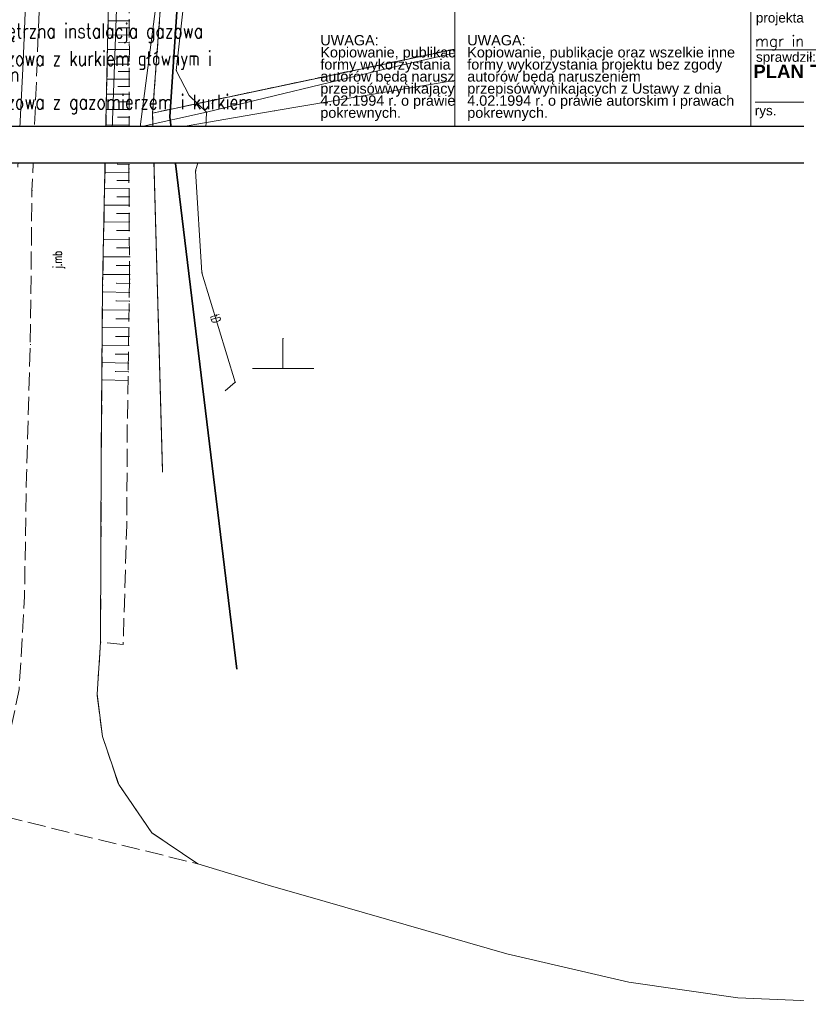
# Model space of a CAD drawing. Extents: x -134780 to 5540120, y 74663 to 5964901.
# Tile 6 of 84: x 5539528 to 5539592, y 5961197 to 5961279. Entities that reach past the tile are written whole.
import ezdxf

# ---------------------------------------------------------------- set-up
doc = ezdxf.new("R2010")
doc.units = 0
doc.header["$MEASUREMENT"] = 0
doc.set_wipeout_variables(frame=1)
doc.linetypes.add('L_0_03', pattern=[1, 0.5, -0.5])
doc.linetypes.add('L_0_06', pattern=[2, 1.5, -0.5])
for name, color, linetype, lineweight in [('000_Inne__niezydentyfikowane__Nr_Pióra__7', 7, 'Continuous', 13), ('0_Nr_Pióra__7', 7, 'Continuous', 13), ('ARCH MAPA RUSINOWO_Nr_Pióra__60', 230, 'Continuous', 211), ('ARCH TABELA_Nr_Pióra__1', 7, 'Continuous', 25), ('ARCH TABELA_Nr_Pióra__21', 7, 'Continuous', 9), ('ARCH TABELA_Nr_Pióra__7', 7, 'Continuous', 13), ('jezdnia_Atr17_Nr_Pióra__7', 7, 'Continuous', 13), ('jezdnia_Nr_Pióra__7', 7, 'Continuous', 13), ('kraweznik_Nr_Pióra__7', 7, 'Continuous', 13), ('mapa', 7, 'Continuous', 13), ('ogrodzenie_trwale_Nr_Pióra__7', 7, 'Continuous', 13), ('przewod_telekomunikacyjny_napowietrzny_Nr_Pióra__30', 134, 'Continuous', 35), ('przewod_telekomunikacyjny_podziemny_Atr1_Nr_Pióra__7', 7, 'Continuous', 13), ('przewod_telekomunikacyjny_podziemny_Nr_Pióra__7', 7, 'Continuous', 13), ('przewod_wodociagowy_Nr_Pióra__7', 7, 'Continuous', 13), ('row_melioracyjny__poligon__Nr_Pióra__7', 7, 'Continuous', 13), ('skarpa_nieumocniona_Nr_Pióra__7', 7, 'Continuous', 13), ('Wstawianie_ramki_sekcyjnej_z_opisem_Nr_Pióra__7', 7, 'Continuous', 13), ('zasuwa_lub_zawor_Nr_Pióra__7', 7, 'Continuous', 13)]:
    doc.layers.add(name, color=color, linetype=linetype, lineweight=lineweight)
for name, color, linetype, lineweight, true_color in [('211_numer_dzialki_ewidencyjnej_Nr_Pióra__96', 7, 'Continuous', 13, 0x00d59f), ('218_kontur_uzytku_gruntowego_Nr_Pióra__3', 7, 'Continuous', 18, 0xff6600), ('219_dzialka_ewidencyjna_Nr_Pióra__96', 7, 'Continuous', 13, 0x00d59f)]:
    doc.layers.add(name, color=color, linetype=linetype, lineweight=lineweight, true_color=true_color)
doc.layers.add('_TABELA', color=7, linetype='Continuous')
doc.layers.add('a-opis', color=4, linetype='Continuous')
doc.styles.add('GENERATED_STYLE_10', font='ariali.ttf')
doc.styles.add('GENERATED_STYLE_11', font='arialbd.ttf')
doc.styles.add('GENERATED_STYLE_4', font='arial.ttf')
doc.styles.add('GENERATED_STYLE_7', font='Simplex.shx', dxfattribs={"bigfont": 'BIGFONT.SHX'})
doc.styles.add('GENERATED_STYLE_9', font='arial.ttf')
doc.styles.add('ROMANS', font='romans', dxfattribs={"width": 0.8})
doc.linetypes.add('L_0_15_SHX', pattern='A,0,[2,Rusinowo ZAGOSPODAROWANIE1.Shx,S=7.5,R=0,X=0,Y=0],-7.5,0', length=7.5)
doc.linetypes.add('L_0_B0_SHX', pattern='A,0,[3,Rusinowo ZAGOSPODAROWANIE1.Shx,S=15,R=0,X=0,Y=0],-15,0', length=15)

# ---------------------------------------------------------------- blocks, each defined once
blk = doc.blocks.new('mapa')
at = {"layer": '000_Inne__niezydentyfikowane__Nr_Pióra__7', "color": 252, "linetype": 'Continuous', "flags": 128}
for points in [[(5539537.29, 5961278.75), (5539535.55, 5961278.74)], [(5539537.3, 5961277.57), (5539535.53, 5961277.56)], [(5539537.3, 5961278.16), (5539536.42, 5961278.16)], [(5539537.31, 5961276.97), (5539536.41, 5961276.96)], [(5539596.1, 5961276.77), (5539592.01, 5961276.48)], [(5539537.31, 5961276.37), (5539535.5, 5961276.38)], [(5539537.31, 5961275.76), (5539536.4, 5961275.76)], [(5539537.3, 5961275.15), (5539535.48, 5961275.16)], [(5539537.3, 5961274.54), (5539536.38, 5961274.54)], [(5539537.3, 5961273.92), (5539535.45, 5961273.92)], [(5539537.29, 5961272.67), (5539535.42, 5961272.68)], [(5539537.3, 5961273.3), (5539536.37, 5961273.3)], [(5539537.29, 5961272.04), (5539536.35, 5961272.04)], [(5539537.29, 5961271.41), (5539535.4, 5961271.42)], [(5539537.28, 5961270.13), (5539535.37, 5961270.14)], [(5539537.29, 5961270.77), (5539536.34, 5961270.78)], [(5539537.28, 5961269.49), (5539536.32, 5961269.49)], [(5539537.28, 5961268.84), (5539535.34, 5961268.85)], [(5539537.28, 5961268.19), (5539536.3, 5961268.2)], [(5539537.27, 5961267.54), (5539535.32, 5961267.55)], [(5539537.27, 5961266.88), (5539536.29, 5961266.89)], [(5539537.27, 5961266.22), (5539535.29, 5961266.21)], [(5539537.28, 5961265.55), (5539536.28, 5961265.54)], [(5539537.28, 5961264.88), (5539535.26, 5961264.86)], [(5539537.29, 5961264.2), (5539536.27, 5961264.19)], [(5539537.29, 5961263.51), (5539535.23, 5961263.5)], [(5539537.29, 5961262.82), (5539536.26, 5961262.81)], [(5539537.3, 5961262.12), (5539535.21, 5961262.1)], [(5539537.3, 5961261.41), (5539536.25, 5961261.4)], [(5539537.31, 5961260.7), (5539535.18, 5961260.68)], [(5539537.31, 5961259.98), (5539536.24, 5961259.97)], [(5539537.32, 5961259.25), (5539535.15, 5961259.24)], [(5539537.32, 5961258.52), (5539536.23, 5961258.51)], [(5539537.33, 5961257.78), (5539535.12, 5961257.77)], [(5539537.32, 5961257.04), (5539536.21, 5961257.06)], [(5539537.31, 5961256.3), (5539535.1, 5961256.34)], [(5539537.3, 5961255.57), (5539536.2, 5961255.59)], [(5539537.29, 5961254.83), (5539535.08, 5961254.87)], [(5539537.28, 5961254.1), (5539536.18, 5961254.12)], [(5539537.27, 5961253.37), (5539535.07, 5961253.4)], [(5539537.26, 5961252.64), (5539536.16, 5961252.66)], [(5539537.24, 5961251.91), (5539535.06, 5961251.95)], [(5539537.23, 5961251.19), (5539536.14, 5961251.2)], [(5539537.22, 5961250.46), (5539535.05, 5961250.5)], [(5539537.21, 5961249.74), (5539536.13, 5961249.76)], [(5539537.2, 5961249.02), (5539535.04, 5961249.06)]]:
    blk.add_lwpolyline(points, dxfattribs=at)
at = {"layer": '0_Nr_Pióra__7', "color": 252, "linetype": 'Continuous'}
for p, q in [((5539535.55, 5961278.74), (5539535.6, 5961278.74)), ((5539537.29, 5961278.75), (5539537.34, 5961278.75)), ((5539535.53, 5961277.56), (5539535.58, 5961277.56)), ((5539536.42, 5961278.16), (5539536.47, 5961278.16)), ((5539537.3, 5961278.16), (5539537.35, 5961278.16)), ((5539537.3, 5961277.57), (5539537.35, 5961277.57)), ((5539588.62, 5961277.8), (5539588.67, 5961277.8)), ((5539536.41, 5961276.96), (5539536.46, 5961276.96)), ((5539537.31, 5961276.97), (5539537.36, 5961276.97)), ((5539591.76, 5961277.11), (5539591.81, 5961277.11)), ((5539535.5, 5961276.38), (5539535.55, 5961276.38)), ((5539536.4, 5961275.76), (5539536.45, 5961275.76)), ((5539537.31, 5961276.46), (5539537.36, 5961276.46)), ((5539537.31, 5961276.37), (5539537.36, 5961276.37)), ((5539537.31, 5961275.76), (5539537.36, 5961275.76)), ((5539592.01, 5961276.48), (5539592.06, 5961276.48)), ((5539528.54, 5961275.32), (5539528.59, 5961275.32)), ((5539535.48, 5961275.16), (5539535.53, 5961275.16)), ((5539537.3, 5961275.15), (5539537.35, 5961275.15)), ((5539573.3, 5961275.34), (5539573.35, 5961275.34)), ((5539536.38, 5961274.54), (5539536.43, 5961274.54)), ((5539537.3, 5961274.54), (5539537.35, 5961274.54)), ((5539541.19, 5961274.63), (5539541.24, 5961274.63)), ((5539558.75, 5961274.84), (5539558.8, 5961274.84)), ((5539535.45, 5961273.92), (5539535.5, 5961273.92)), ((5539537.3, 5961273.92), (5539537.35, 5961273.92)), ((5539535.42, 5961272.68), (5539535.47, 5961272.68)), ((5539535.43, 5961273.08), (5539535.48, 5961273.08)), ((5539536.37, 5961273.3), (5539536.42, 5961273.3)), ((5539537.29, 5961272.67), (5539537.34, 5961272.67)), ((5539537.3, 5961273.3), (5539537.35, 5961273.3)), ((5539542.24, 5961272.57), (5539542.29, 5961272.57)), ((5539536.35, 5961272.04), (5539536.4, 5961272.04)), ((5539537.29, 5961272.04), (5539537.34, 5961272.04)), ((5539535.4, 5961271.42), (5539535.45, 5961271.42)), ((5539537.29, 5961271.41), (5539537.34, 5961271.41)), ((5539543.69, 5961271.2), (5539543.74, 5961271.2)), ((5539549.29, 5961271.29), (5539549.34, 5961271.29)), ((5539535.37, 5961270.14), (5539535.42, 5961270.14)), ((5539536.34, 5961270.78), (5539536.39, 5961270.78)), ((5539537.28, 5961270.13), (5539537.33, 5961270.13)), ((5539537.29, 5961270.77), (5539537.34, 5961270.77)), ((5539536.32, 5961269.49), (5539536.37, 5961269.49)), ((5539537.28, 5961269.49), (5539537.33, 5961269.49)), ((5539538.19, 5961269.97), (5539538.24, 5961269.97)), ((5539535.34, 5961268.85), (5539535.39, 5961268.85)), ((5539535.85, 5961268.98), (5539535.9, 5961268.98)), ((5539537.28, 5961268.84), (5539537.33, 5961268.84)), ((5539543.59, 5961269.14), (5539543.64, 5961269.14)), ((5539536.3, 5961268.2), (5539536.35, 5961268.2)), ((5539537.28, 5961268.19), (5539537.33, 5961268.19)), ((5539535.32, 5961267.55), (5539535.37, 5961267.55)), ((5539536.29, 5961266.89), (5539536.34, 5961266.89)), ((5539537.27, 5961267.54), (5539537.32, 5961267.54)), ((5539537.27, 5961266.88), (5539537.32, 5961266.88)), ((5539535.29, 5961266.21), (5539535.34, 5961266.21)), ((5539537.27, 5961266.51), (5539537.32, 5961266.51)), ((5539537.27, 5961266.22), (5539537.32, 5961266.22)), ((5539542.78, 5961266.35), (5539542.83, 5961266.35)), ((5539536.28, 5961265.54), (5539536.33, 5961265.54)), ((5539537.28, 5961265.55), (5539537.33, 5961265.55)), ((5539529.26, 5961264.73), (5539529.31, 5961264.73)), ((5539535.26, 5961264.86), (5539535.31, 5961264.86)), ((5539537.28, 5961264.88), (5539537.33, 5961264.88)), ((5539536.27, 5961264.19), (5539536.32, 5961264.19)), ((5539537.29, 5961264.2), (5539537.34, 5961264.2)), ((5539535.23, 5961263.5), (5539535.28, 5961263.5)), ((5539536.26, 5961262.81), (5539536.31, 5961262.81)), ((5539537.29, 5961263.51), (5539537.34, 5961263.51)), ((5539537.29, 5961262.82), (5539537.34, 5961262.82)), ((5539535.21, 5961262.1), (5539535.26, 5961262.1)), ((5539537.3, 5961262.12), (5539537.35, 5961262.12)), ((5539536.25, 5961261.4), (5539536.3, 5961261.4)), ((5539537.3, 5961261.41), (5539537.35, 5961261.41)), ((5539535.18, 5961260.68), (5539535.23, 5961260.68)), ((5539537.31, 5961260.7), (5539537.36, 5961260.7)), ((5539536.24, 5961259.97), (5539536.29, 5961259.97)), ((5539537.31, 5961259.98), (5539537.36, 5961259.98)), ((5539535.15, 5961259.24), (5539535.2, 5961259.24)), ((5539537.32, 5961259.25), (5539537.37, 5961259.25)), ((5539536.23, 5961258.51), (5539536.28, 5961258.51)), ((5539537.32, 5961258.52), (5539537.37, 5961258.52)), ((5539543.3, 5961257.92), (5539543.35, 5961257.92)), ((5539535.12, 5961257.77), (5539535.17, 5961257.77)), ((5539536.21, 5961257.06), (5539536.26, 5961257.06)), ((5539537.32, 5961257.04), (5539537.37, 5961257.04)), ((5539537.33, 5961257.78), (5539537.38, 5961257.78)), ((5539537.33, 5961257.38), (5539537.38, 5961257.38)), ((5539535.1, 5961256.9), (5539535.15, 5961256.9)), ((5539535.1, 5961256.34), (5539535.15, 5961256.34)), ((5539537.31, 5961256.3), (5539537.36, 5961256.3)), ((5539536.2, 5961255.59), (5539536.25, 5961255.59)), ((5539537.3, 5961255.57), (5539537.35, 5961255.57)), ((5539535.08, 5961254.87), (5539535.13, 5961254.87)), ((5539537.29, 5961254.83), (5539537.34, 5961254.83)), ((5539536.18, 5961254.12), (5539536.23, 5961254.12)), ((5539537.28, 5961254.1), (5539537.33, 5961254.1)), ((5539535.07, 5961253.4), (5539535.12, 5961253.4)), ((5539537.27, 5961253.37), (5539537.32, 5961253.37)), ((5539536.16, 5961252.66), (5539536.21, 5961252.66)), ((5539537.26, 5961252.64), (5539537.31, 5961252.64)), ((5539550, 5961252.5), (5539550.05, 5961252.5)), ((5539529.12, 5961251.99), (5539529.17, 5961251.99)), ((5539535.06, 5961251.95), (5539535.11, 5961251.95)), ((5539537.24, 5961251.91), (5539537.29, 5961251.91)), ((5539536.14, 5961251.2), (5539536.19, 5961251.2)), ((5539537.23, 5961251.19), (5539537.28, 5961251.19)), ((5539535.05, 5961250.5), (5539535.1, 5961250.5)), ((5539536.13, 5961249.76), (5539536.18, 5961249.76)), ((5539537.21, 5961249.74), (5539537.26, 5961249.74)), ((5539537.22, 5961250.46), (5539537.27, 5961250.46)), ((5539547.5, 5961250), (5539547.55, 5961250)), ((5539550, 5961250), (5539550.05, 5961250)), ((5539552.5, 5961250), (5539552.55, 5961250)), ((5539535.04, 5961249.06), (5539535.09, 5961249.06)), ((5539537.2, 5961249.02), (5539537.25, 5961249.02)), ((5539546.06, 5961248.87), (5539546.11, 5961248.87))]:
    blk.add_line(p, q, dxfattribs=at)
at = {"layer": '218_kontur_uzytku_gruntowego_Nr_Pióra__3', "color": 252, "linetype": 'L_0_03', "flags": 128}
for points in [[(5539539.23, 5961271.12), (5539542.34, 5961312.72)], [(5539542.34, 5961312.72), (5539539.23, 5961271.12)], [(5539539.23, 5961271.12), (5539592.28, 5961282.36)], [(5539592.28, 5961282.36), (5539539.23, 5961271.12)], [(5539540.06, 5961241.43), (5539539.23, 5961271.12)], [(5539539.23, 5961271.12), (5539540.06, 5961241.43)]]:
    blk.add_lwpolyline(points, dxfattribs=at)
at = {"layer": '219_dzialka_ewidencyjna_Nr_Pióra__96', "color": 252, "linetype": 'Continuous', "flags": 128}
for points in [[(5539539.23, 5961271.12), (5539542.34, 5961312.72)], [(5539539.23, 5961271.12), (5539592.28, 5961282.36)], [(5539539.23, 5961271.12), (5539540.06, 5961241.43)]]:
    blk.add_lwpolyline(points, dxfattribs=at)
at = {"layer": 'ARCH MAPA RUSINOWO_Nr_Pióra__60', "linetype": 'Continuous', "lineweight": 20, "flags": 128}
for points in [[(5539539.23, 5961271.12), (5539540.938, 5961293.994)], [(5539539.261, 5961270.013), (5539539.23, 5961271.12), (5539552.07, 5961273.84)]]:
    blk.add_lwpolyline(points, dxfattribs=at)
at = {"layer": 'ARCH TABELA_Nr_Pióra__21', "color": 252, "linetype": 'Continuous'}
blk.add_line((5539542.07, 5961270.013), (5539435.82, 5961270.013), dxfattribs=at)
at = {"layer": 'jezdnia_Nr_Pióra__7', "color": 252, "linetype": 'L_0_06', "flags": 128}
blk.add_lwpolyline([(5539999.19, 5964053.31), (5539991.4, 5964036.09), (5539985.21, 5964021.52), (5539975.15, 5963999.09), (5539963.72, 5963973.54), (5539961.98, 5963968.75), (5539956.08, 5963955.73), (5539947.38, 5963936.49), (5539939.62, 5963919.19), (5539930.06, 5963897.79), (5539920.31, 5963876.54), (5539903.27, 5963837.86), (5539901.32, 5963833.51), (5539898.81, 5963827.49), (5539896.38, 5963822.74), (5539891.05, 5963810.65), (5539884.46, 5963795.38), (5539879.24, 5963784.04), (5539871.67, 5963766.78), (5539869.54, 5963762.15), (5539865.51, 5963752.98), (5539859.36, 5963738.99), (5539856.4, 5963732.39), (5539854.67, 5963728.64), (5539856.25, 5963726.46), (5539855.31, 5963723.82), (5539852.26, 5963722.8), (5539847.97, 5963713.08), (5539843.21, 5963702.63), (5539842.06, 5963699.94), (5539838.81, 5963692.26), (5539830.85, 5963674.75), (5539820.19, 5963650.25), (5539818.12, 5963645), (5539817.74, 5963644.17), (5539813.54, 5963634.91), (5539809.4, 5963625.25), (5539801.48, 5963607.21), (5539796.69, 5963596.22), (5539791.48, 5963584.65), (5539782.46, 5963564.38), (5539776.09, 5963550.38), (5539769.11, 5963534.41), (5539763.64, 5963521.88), (5539760.52, 5963514.45), (5539753.01, 5963497.63), (5539748.15, 5963485.56), (5539744.94, 5963478.74), (5539740.22, 5963467.61), (5539735.82, 5963457.6), (5539732.58, 5963450.39), (5539727.25, 5963438.79), (5539724.39, 5963432.73), (5539716.03, 5963414.3), (5539709.62, 5963400.54), (5539703.42, 5963385.05), (5539701.46, 5963380.57), (5539695.42, 5963366.72), (5539689.15, 5963352.67), (5539688.11, 5963350.1), (5539684.73, 5963339.99), (5539681.36, 5963330.34), (5539680.5, 5963326.14), (5539679.08, 5963319.62), (5539678.47, 5963316.61), (5539677.98, 5963313.11), (5539676.59, 5963303.09), (5539675.35, 5963288.33), (5539673.35, 5963267.43), (5539671.97, 5963251.87), (5539670.51, 5963234.06), (5539668.84, 5963214.13), (5539667.88, 5963200.98), (5539667.53, 5963194.67), (5539666.69, 5963184.86), (5539666.11, 5963179.46), (5539664.94, 5963163.04), (5539664.51, 5963157.02), (5539664.04, 5963150.56), (5539662.86, 5963137.1), (5539661.91, 5963127.16), (5539661.34, 5963120.88), (5539661.2, 5963118.65), (5539659.55, 5963099.34), (5539658.06, 5963083.09), (5539656.64, 5963068), (5539654.29, 5963042.14), (5539652.97, 5963027.01), (5539652.25, 5963017.91), (5539651.48, 5963008.58), (5539650.21, 5962992.97), (5539648.82, 5962975.89), (5539647.98, 5962965.04), (5539646.76, 5962949.75), (5539645.49, 5962932.14), (5539644.87, 5962923.63), (5539645.84, 5962923.11), (5539647.68, 5962922.13), (5539647.55, 5962919.07), (5539644.47, 5962918.4), (5539642.94, 5962899.28), (5539642.02, 5962889.07), (5539640.93, 5962876.44), (5539642.02, 5962875.63), (5539645, 5962873.39), (5539644.63, 5962869.5), (5539641.41, 5962867.62), (5539640.25, 5962866.94), (5539639.8, 5962857.94), (5539638.77, 5962846.36), (5539637.95, 5962835.55), (5539637.69, 5962832.2), (5539637.38, 5962828.5), (5539636.17, 5962814.32), (5539634.91, 5962799.54), (5539633.21, 5962781), (5539630.37, 5962749.59), (5539628.55, 5962722.93), (5539626.25, 5962693.47), (5539622.63, 5962652.94), (5539620.37, 5962627.27), (5539619.98, 5962622.72), (5539619.98, 5962620.95), (5539619.46, 5962593.63), (5539618.69, 5962556.23), (5539617.78, 5962510.64), (5539617.66, 5962504.99), (5539617.01, 5962480.12), (5539616.82, 5962472.08), (5539616.86, 5962468.95), (5539616.67, 5962450.69), (5539616.33, 5962425), (5539615.82, 5962413.3), (5539615.8, 5962412.88), (5539615.04, 5962374.96), (5539615.06, 5962373.62), (5539614.97, 5962366.26), (5539614.98, 5962364.85), (5539614.54, 5962355.35), (5539614.4, 5962348.56), (5539613.81, 5962315.21), (5539613.29, 5962293.68), (5539612.82, 5962271.93), (5539612.82, 5962264.02), (5539612.2, 5962252.41), (5539611.87, 5962241.47), (5539611.13, 5962227.26), (5539610.59, 5962211.86), (5539610.16, 5962190.12), (5539609.88, 5962177.45), (5539608.73, 5962139), (5539607.99, 5962113.02), (5539607.43, 5962101.13), (5539605.51, 5962037.8), (5539603.67, 5961987.54), (5539603.13, 5961971.65), (5539601.74, 5961927.82), (5539600.75, 5961891.97), (5539599.97, 5961870.17), (5539598.76, 5961839.92), (5539598.25, 5961828.24), (5539598.07, 5961820.47), (5539597.75, 5961800.23), (5539597.38, 5961791.21), (5539596.52, 5961773.26), (5539595.92, 5961755.39), (5539595.12, 5961734.22), (5539593.97, 5961715.32), (5539593.15, 5961698.69), (5539591, 5961684.87), (5539587.75, 5961662.9), (5539584.56, 5961641.94), (5539582.66, 5961629.76), (5539580.71, 5961616.26), (5539578.44, 5961601.28), (5539576.6, 5961589.3), (5539574.91, 5961578.9), (5539573.19, 5961567.83), (5539571.22, 5961555.24), (5539569.88, 5961547.35), (5539568.84, 5961540.66), (5539566.54, 5961524.91), (5539564.36, 5961510.54), (5539562.76, 5961500.34), (5539561.43, 5961491.98), (5539559.03, 5961478.06), (5539556.81, 5961464.91), (5539554.95, 5961453.18), (5539554.14, 5961447.63), (5539551.22, 5961433.18), (5539550.22, 5961425.23), (5539547.33, 5961407.23), (5539544.97, 5961391.79), (5539543.29, 5961381.17), (5539542.51, 5961379.21), (5539542.32, 5961378), (5539541.27, 5961367.82), (5539540.91, 5961364.2), (5539539.27, 5961350.25), (5539537.78, 5961334.89), (5539537.08, 5961322.75), (5539536.89, 5961318.2), (5539536.62, 5961311.58), (5539536.36, 5961303.63), (5539536.1, 5961297.03), (5539535.77, 5961288.6), (5539535.43, 5961273.08), (5539535.1, 5961256.9), (5539534.99, 5961242.98), (5539534.93, 5961227.39), (5539534.64, 5961223.09), (5539535.09, 5961219.59), (5539536.43, 5961215.63), (5539539.17, 5961211.64), (5539542.98, 5961209.08), (5539524.13, 5961213.68), (5539525.21, 5961214.75), (5539526.28, 5961216.3), (5539527.29, 5961219.19), (5539528.2, 5961223.48), (5539528.64, 5961231.21), (5539528.81, 5961241.22), (5539529.12, 5961251.99), (5539529.26, 5961264.73), (5539529.86, 5961279.51), (5539530.43, 5961293.38), (5539531.2, 5961309.49), (5539531.74, 5961322.55), (5539532.3, 5961332.49), (5539532.4, 5961334.04), (5539532.42, 5961334.45), (5539533.38, 5961343.25), (5539534.51, 5961357.7), (5539535.18, 5961364.16), (5539537.17, 5961379.01), (5539537.95, 5961380.97), (5539539.63, 5961391.59), (5539541.99, 5961407.03), (5539544.88, 5961425.03), (5539545.88, 5961432.98), (5539548.8, 5961447.43), (5539549.61, 5961452.98), (5539551.47, 5961464.71), (5539553.69, 5961477.86), (5539556.09, 5961491.78), (5539557.42, 5961500.14), (5539559.02, 5961510.34), (5539561.2, 5961524.71), (5539563.5, 5961540.46), (5539565.88, 5961555.04), (5539567.85, 5961567.63), (5539569.57, 5961578.7), (5539571.26, 5961589.1), (5539573.1, 5961601.08), (5539575.37, 5961616.06), (5539577.32, 5961629.56), (5539579.33, 5961642.76), (5539581.48, 5961654.8), (5539582.75, 5961663.42), (5539584.59, 5961675.5), (5539585.75, 5961684.86), (5539587.43, 5961695.68), (5539588.08, 5961706.5), (5539588.95, 5961719.01), (5539589.82, 5961734.87), (5539590.45, 5961746.61), (5539590.86, 5961759.2), (5539591.28, 5961773.17), (5539592.04, 5961791.01), (5539592.41, 5961800.03), (5539593.52, 5961828.43), (5539593.62, 5961830.97), (5539595.96, 5961905.48), (5539597.17, 5961946.83), (5539597.6, 5961961.18), (5539599.55, 5962016.47), (5539600.83, 5962051.67), (5539602.01, 5962087.06), (5539602.89, 5962113.28), (5539603.03, 5962117.47), (5539603.64, 5962135.89), (5539604.86, 5962168.07), (5539605.44, 5962192.76), (5539606.36, 5962223.32), (5539603.76, 5962226.11), (5539603.82, 5962229.23), (5539606.38, 5962231.43), (5539607.32, 5962268.22), (5539607.71, 5962300.61), (5539608.16, 5962309.36), (5539608.51, 5962325.2), (5539608.56, 5962341.64), (5539608.78, 5962355.36), (5539608.88, 5962366.71), (5539609.21, 5962379.86), (5539609.71, 5962391.99), (5539609.84, 5962395.1), (5539610.14, 5962402.53), (5539610.53, 5962412.34), (5539611.16, 5962427.84), (5539611.28, 5962430.37), (5539611.63, 5962449.19), (5539612.06, 5962467.48), (5539612.03, 5962471.44), (5539612.07, 5962474.94), (5539612.26, 5962484.89), (5539612.63, 5962508.44), (5539612.86, 5962529.86), (5539613.15, 5962545.98), (5539613.45, 5962560.19), (5539613.67, 5962582.2), (5539614.4, 5962604.54), (5539614.71, 5962613.18), (5539614.92, 5962618.87), (5539614.88, 5962623.63), (5539615.91, 5962635.28), (5539618.32, 5962660.86), (5539619.97, 5962679.79), (5539621.51, 5962698.1), (5539623.47, 5962721.34), (5539625.37, 5962745.18), (5539627.12, 5962765.7), (5539628.53, 5962783.51), (5539629.56, 5962799.78), (5539629.57, 5962799.99), (5539630.48, 5962809.17), (5539631.4, 5962821.12), (5539632.3, 5962831.67), (5539632.73, 5962837.6), (5539634.04, 5962852.18), (5539635.34, 5962866.81), (5539636.58, 5962882.59), (5539637.28, 5962892.52), (5539638.14, 5962904.78), (5539639.26, 5962919.01), (5539640.86, 5962936.84), (5539641.66, 5962946.87), (5539642.62, 5962958.94), (5539643.04, 5962964.94), (5539643.18, 5962966.89), (5539643.34, 5962969), (5539644.31, 5962981.48), (5539645.01, 5962990.8), (5539645.68, 5963000.69), (5539646.9, 5963014.98), (5539648.03, 5963027.29), (5539648.92, 5963036.71), (5539646.86, 5963037.79), (5539647.14, 5963040.41), (5539649.38, 5963042.48), (5539649.63, 5963044.9), (5539650.22, 5963052.15), (5539651.02, 5963061.14), (5539652.33, 5963075.78), (5539654.4, 5963097.65), (5539656.29, 5963117.03), (5539656.3, 5963117.21), (5539656.48, 5963119.91), (5539656.92, 5963124.16), (5539658.36, 5963142.28), (5539659.35, 5963154.7), (5539660.55, 5963169.42), (5539661.84, 5963185.35), (5539661.99, 5963188.43), (5539663.61, 5963209.46), (5539665.47, 5963231.62), (5539665.98, 5963238.16), (5539666.31, 5963242.3), (5539667.18, 5963253.02), (5539668.61, 5963272.41), (5539670.58, 5963291.13), (5539671.7, 5963302.83), (5539672.44, 5963312), (5539674, 5963321.6), (5539674.75, 5963327.04), (5539677.83, 5963336.46), (5539682.92, 5963352.13), (5539685.21, 5963357.46), (5539691.23, 5963370.66), (5539698.53, 5963387.15), (5539706.16, 5963405.16), (5539711.04, 5963416.2), (5539719.53, 5963435.56), (5539726.32, 5963450.92), (5539730.49, 5963459.62), (5539729.46, 5963460.5), (5539726.85, 5963462.75), (5539728.12, 5963465.03), (5539732.65, 5963464.18), (5539739.21, 5963478.94), (5539745.34, 5963492.88), (5539751.72, 5963507.82), (5539761.89, 5963531.36), (5539767.85, 5963544.96), (5539774.64, 5963560.41), (5539785.36, 5963584.6), (5539791.33, 5963597.77), (5539796.6, 5963609.81), (5539801.71, 5963620.73), (5539807.63, 5963633.86), (5539812.07, 5963643.83), (5539814.49, 5963649.49), (5539820.55, 5963664.51), (5539829.37, 5963684.17), (5539835.32, 5963697.34), (5539841.7, 5963712.35), (5539851.51, 5963734.84), (5539859.62, 5963753.24), (5539862.75, 5963760.3), (5539868.49, 5963772.85), (5539874.07, 5963785.51), (5539885.48, 5963811.53), (5539890.69, 5963822.99), (5539902.79, 5963850.69), (5539914.42, 5963876.69), (5539927.25, 5963906.05), (5539939.75, 5963934.39), (5539955.58, 5963969.68), (5539962.55, 5963985.75), (5539970.74, 5964003.81), (5539976.48, 5964016.76), (5539982.22, 5964030.49), (5539989.73, 5964047.66), (5539996.62, 5964063.71), (5540000.15, 5964071.29), (5540001.29, 5964074.34), (5540002.69, 5964079.22), (5540003.51, 5964082.43), (5540004.82, 5964088.93), (5540005.22, 5964093.93), (5540004.82, 5964101.33), (5540001.28, 5964112.1), (5539999.1, 5964119.4), (5539993.61, 5964136.39), (5539987.93, 5964153.94), (5539982.13, 5964171.54), (5539977.33, 5964185.85), (5539971.4, 5964204.13), (5539964.98, 5964224.67), (5539961.25, 5964236.68), (5539957.86, 5964237.39), (5539957.33, 5964239.56), (5539958.1, 5964240.58), (5539959.32, 5964242.2), (5539956.21, 5964250.42), (5539953.05, 5964258.64), (5539948.96, 5964272.11), (5539942.69, 5964290.95), (5539935.21, 5964312.48), (5539924.31, 5964344.28), (5539915.41, 5964370.77), (5539901.8, 5964411.92), (5539893.09, 5964437.67), (5539878.77, 5964480.45), (5539876.63, 5964486.73), (5539861.55, 5964530.96), (5539850.12, 5964565.1), (5539838.7, 5964599.08), (5539828.35, 5964630.27), (5539817.98, 5964661.06), (5539806.29, 5964695.17), (5539794.49, 5964730.48), (5539784.91, 5964759.72), (5539775.16, 5964788.39), (5539769.4, 5964806.18), (5539761.23, 5964831.19), (5539753.15, 5964854.82), (5539744.66, 5964880.08), (5539737.53, 5964901.11), (5539742.85, 5964897.99), (5539750.92, 5964874.14), (5539760.85, 5964844.49), (5539773.46, 5964806.55), (5539784.44, 5964773.73), (5539798.25, 5964732.41), (5539814.99, 5964682.13), (5539823.43, 5964657.54), (5539832.21, 5964631.22), (5539838.15, 5964613.39), (5539840.06, 5964608), (5539848.02, 5964584.23), (5539859.71, 5964549.41), (5539869.79, 5964519.34), (5539882.17, 5964482.5), (5539891.23, 5964455.81), (5539901.89, 5964424.74), (5539906.75, 5964409.56), (5539908.46, 5964404.8), (5539920.27, 5964368.88), (5539929.23, 5964342.65), (5539935.96, 5964322.91), (5539939.52, 5964312.73), (5539943.21, 5964301.93), (5539949.5, 5964283.62), (5539956.13, 5964263.72), (5539962.32, 5964245.56), (5539964.94, 5964238.1), (5539970.48, 5964221.34), (5539974.17, 5964210.34), (5539979.83, 5964193.66), (5539983.29, 5964183.45), (5539985.07, 5964178.71), (5539986.99, 5964173.31), (5539992.74, 5964155.61), (5539999.27, 5964136.08), (5540001.61, 5964129.29), (5540003.83, 5964121.6), (5540008.46, 5964106.51), (5540010.46, 5964093.74), (5540009.71, 5964089.12), (5540008.7, 5964082.56), (5540007.03, 5964076.28), (5540005.63, 5964071.74), (5540005.15, 5964070.17), (5540001.27, 5964060.28)], close=True, dxfattribs=at)
at = {"layer": 'kraweznik_Nr_Pióra__7', "color": 252, "linetype": 'Continuous', "flags": 128}
blk.add_lwpolyline([(5539710.61, 5961215.28), (5539680.29, 5961210.78), (5539674.49, 5961209.63), (5539644.24, 5961202.32), (5539639.4, 5961201.24), (5539632.54, 5961200.21), (5539619.57, 5961198.76), (5539607.4, 5961197.71), (5539600, 5961197.47), (5539587.6, 5961198), (5539578.59, 5961199.3), (5539568.5, 5961201.64), (5539553.49, 5961205.96), (5539548.79, 5961207.31), (5539542.98, 5961209.08), (5539539.17, 5961211.64), (5539536.43, 5961215.63), (5539535.09, 5961219.59), (5539534.64, 5961223.09), (5539534.93, 5961227.39), (5539534.99, 5961242.98), (5539535.1, 5961256.9), (5539535.43, 5961273.08), (5539535.77, 5961288.6)], dxfattribs=at)
at = {"layer": 'ogrodzenie_trwale_Nr_Pióra__7', "color": 252, "linetype": 'L_0_15_SHX', "flags": 128}
for points in [[(5539541.64, 5961298.16), (5539541.04, 5961291.85), (5539538.19, 5961269.97)], [(5539538.19, 5961269.97), (5539543.69, 5961271.2), (5539558.75, 5961274.84), (5539587.14, 5961281.45), (5539589.13, 5961281.94), (5539591.61, 5961282.43), (5539595.52, 5961283.49), (5539598.74, 5961284.03), (5539607.59, 5961285.74), (5539613.67, 5961287.1), (5539625.71, 5961289.16), (5539630.82, 5961290.31), (5539630.94, 5961290.58)]]:
    blk.add_lwpolyline(points, dxfattribs=at)
at = {"layer": 'ogrodzenie_trwale_Nr_Pióra__7', "color": 252, "linetype": 'Continuous', "flags": 128}
for points in [[(5539541.64, 5961298.16), (5539541.04, 5961291.85), (5539538.19, 5961269.97)], [(5539538.19, 5961269.97), (5539543.69, 5961271.2), (5539558.75, 5961274.84), (5539587.14, 5961281.45), (5539589.13, 5961281.94), (5539591.61, 5961282.43), (5539595.52, 5961283.49), (5539598.74, 5961284.03), (5539607.59, 5961285.74), (5539613.67, 5961287.1), (5539625.71, 5961289.16), (5539630.82, 5961290.31), (5539630.94, 5961290.58)]]:
    blk.add_lwpolyline(points, dxfattribs=at)
at = {"layer": 'przewod_telekomunikacyjny_napowietrzny_Nr_Pióra__30', "color": 252, "linetype": 'L_0_B0_SHX'}
for p, q in [((5539540.65, 5961270.81), (5539543.87, 5961317.85)), ((5539546.2, 5961225.16), (5539540.65, 5961270.81))]:
    blk.add_line(p, q, dxfattribs=at)
at = {"layer": 'przewod_telekomunikacyjny_napowietrzny_Nr_Pióra__30', "color": 252, "linetype": 'Continuous'}
for p, q in [((5539540.65, 5961270.81), (5539543.87, 5961317.85)), ((5539540.65, 5961270.81), (5539540.7, 5961270.81)), ((5539540.65, 5961270.81), (5539540.7, 5961270.81)), ((5539546.2, 5961225.16), (5539540.65, 5961270.81))]:
    blk.add_line(p, q, dxfattribs=at)
at = {"layer": 'przewod_telekomunikacyjny_podziemny_Nr_Pióra__7', "color": 252, "linetype": 'Continuous', "flags": 128}
blk.add_lwpolyline([(5539548.29, 5961366.44), (5539546.97, 5961353.78), (5539548.39, 5961352.95), (5539547.3, 5961334.1), (5539546.44, 5961324.09), (5539546.03, 5961319.23), (5539545.16, 5961307.39), (5539543.63, 5961298.78), (5539542.43, 5961285.68), (5539541.19, 5961274.63), (5539542.24, 5961272.57), (5539543.69, 5961271.2), (5539543.59, 5961269.14), (5539542.78, 5961266.35), (5539543.3, 5961257.92), (5539546.06, 5961248.87), (5539545.22, 5961248.17)], dxfattribs=at)
at = {"layer": 'przewod_wodociagowy_Nr_Pióra__7', "color": 252, "linetype": 'Continuous', "flags": 128}
blk.add_lwpolyline([(5539523.52, 5961364.08), (5539529.06, 5961363.67), (5539537.48, 5961362.65), (5539542.79, 5961362), (5539541.4, 5961352.89), (5539540.33, 5961338.95), (5539539.17, 5961326.33), (5539538.66, 5961318.45), (5539538.17, 5961311.01), (5539537.08, 5961296.32), (5539536.47, 5961285.85), (5539535.85, 5961268.98), (5539549.29, 5961271.29), (5539573.3, 5961275.34), (5539588.62, 5961277.8), (5539602.17, 5961279.36), (5539616.59, 5961280.91), (5539615.83, 5961257.35), (5539615.32, 5961242.06)], dxfattribs=at)
at = {"layer": 'row_melioracyjny__poligon__Nr_Pióra__7', "color": 252, "linetype": 'Continuous', "flags": 128}
blk.add_lwpolyline([(5539528.17, 5961332.66), (5539530.12, 5961332.63), (5539529.87, 5961325.56), (5539529.81, 5961313.66), (5539529.7, 5961307.15), (5539529.32, 5961298.03), (5539529.04, 5961287.63), (5539528.54, 5961275.32), (5539528.09, 5961266.65)], dxfattribs=at)
at = {"layer": 'skarpa_nieumocniona_Nr_Pióra__7', "color": 252, "linetype": 'L_0_06', "flags": 128}
for points in [[(5539612.44, 5961216.99), (5539610.06, 5961218.31), (5539602.52, 5961222.69), (5539595.6, 5961226.77), (5539595.49, 5961231.6), (5539596.67, 5961250.62), (5539595.15, 5961268.63), (5539591.76, 5961277.11), (5539591.61, 5961282.43), (5539591.99, 5961287.81), (5539593.952, 5961294.062), (5539595.56, 5961307.5), (5539598.16, 5961315.46), (5539599.447, 5961317.425), (5539604.82, 5961325.84), (5539609.779, 5961325.121), (5539608.69, 5961322.78), (5539608.64, 5961322.68), (5539605.4, 5961316.63), (5539601.53, 5961309.53), (5539598.8, 5961303.88), (5539597.99, 5961299.75), (5539597.47, 5961296.58), (5539596.26, 5961288.98), (5539595.52, 5961283.49), (5539595.86, 5961280.18), (5539596.22, 5961275.12), (5539597.04, 5961266.24), (5539597.33, 5961260.29), (5539597.52, 5961250.45), (5539597.18, 5961244.27), (5539596.64, 5961232.31), (5539598.25, 5961228.38), (5539605.11, 5961224.61), (5539613.95, 5961219.95)], [(5539537.33, 5961257.38), (5539537.14, 5961245.22), (5539537.09, 5961237.04), (5539536.8, 5961227.21), (5539534.93, 5961227.39), (5539534.99, 5961242.98), (5539535.1, 5961256.9), (5539535.43, 5961273.08), (5539535.77, 5961288.6), (5539536.1, 5961297.03), (5539537.11, 5961293.01), (5539537.14, 5961291.72), (5539537.21, 5961288.35), (5539537.31, 5961276.46), (5539537.27, 5961266.51)], [(5539537.33, 5961257.38), (5539537.14, 5961245.22), (5539537.09, 5961237.04), (5539536.8, 5961227.21), (5539534.93, 5961227.39), (5539534.99, 5961242.98), (5539535.1, 5961256.9), (5539535.43, 5961273.08), (5539535.77, 5961288.6), (5539536.1, 5961297.03), (5539537.11, 5961293.01), (5539537.14, 5961291.72), (5539537.21, 5961288.35), (5539537.31, 5961276.46), (5539537.27, 5961266.51)]]:
    blk.add_lwpolyline(points, close=True, dxfattribs=at)
at = {"layer": 'Wstawianie_ramki_sekcyjnej_z_opisem_Nr_Pióra__7', "color": 252, "linetype": 'Continuous', "flags": 128}
for points in [[(5539550, 5961250), (5539550, 5961252.5)], [(5539550, 5961250), (5539550, 5961252.5)], [(5539547.5, 5961250), (5539552.5, 5961250)], [(5539547.5, 5961250), (5539552.5, 5961250)]]:
    blk.add_lwpolyline(points, dxfattribs=at)
at = {"layer": '211_numer_dzialki_ewidencyjnej_Nr_Pióra__96', "color": 252, "linetype": 'Continuous', "insert": (5539567.145, 5961269.655), "char_height": 1, "attachment_point": 1, "style": 'GENERATED_STYLE_7'}
blk.add_mtext('{\\W0.660000x;376/4}', dxfattribs=at)
at = {"layer": 'ARCH TABELA_Nr_Pióra__7', "color": 252, "linetype": 'Continuous', "insert": (5539553.095, 5961277.562), "char_height": 0.851064, "width": 22.41704, "attachment_point": 1, "line_spacing_factor": 0.703415, "style": 'GENERATED_STYLE_4'}
blk.add_mtext('{UWAGA:\\PKopiowanie, publikacje oraz wszelkie inne formy wykorzystania projektu bez zgody autorów będą naruszeniem przepisówwynikających z Ustawy z dnia 4.02.1994 r. o prawie autorskim i prawach pokrewnych.}', dxfattribs=at)
at = {"layer": 'jezdnia_Atr17_Nr_Pióra__7', "color": 252, "linetype": 'Continuous', "insert": (5539530.978, 5961258.265), "char_height": 0.75, "attachment_point": 1, "rotation": 89.4, "style": 'GENERATED_STYLE_7'}
blk.add_mtext('{\\W0.660000x;j.mb}', dxfattribs=at)
at = {"layer": 'przewod_telekomunikacyjny_podziemny_Atr1_Nr_Pióra__7', "color": 252, "linetype": 'Continuous', "insert": (5539544.71, 5961254.576), "char_height": 0.75, "attachment_point": 1, "rotation": 285.3, "style": 'GENERATED_STYLE_7'}
blk.add_mtext('{\\W0.660000x;tD}', dxfattribs=at)
blk = doc.blocks.new('A$C68B9850F')
at = {"layer": 'ARCH TABELA_Nr_Pióra__21', "linetype": 'Continuous'}
for p, q in [((-87.5, 29.056), (-63.032, 29.056)), ((-87.5, 0), (-87.5, 29.056)), ((-87.5, 29.056), (0, 29.056)), ((-86.968, 17.354), (-86.968, 28.524)), ((-86.968, 28.524), (-63.564, 28.524)), ((-63.564, 17.354), (-63.564, 28.524)), ((-63.032, 29.056), (-63.032, 0)), ((-63.032, 16.822), (-63.032, 29.056)), ((-21.809, 29.056), (-21.809, 0)), ((0, 29.056), (0, 0)), ((-63.032, 0), (-63.032, 27.056)), ((-62.671, 23.206), (-24.172, 23.206)), ((-21.112, 23.206), (-1.615, 23.206)), ((-62.671, 18.006), (-24.172, 18.006)), ((-21.025, 18.006), (-1.615, 18.006)), ((-86.968, 17.354), (-63.564, 17.354)), ((-87.5, 16.822), (-63.032, 16.822)), ((-62.671, 12.806), (-24.172, 12.806)), ((-20.966, 12.893), (-15.568, 12.893)), ((-62.671, 9.563), (-24.172, 9.563)), ((-62.617, 6.32), (-24.172, 6.32)), ((-62.671, 2), (-24.172, 2)), ((-20.966, 1.912), (-9.557, 1.912)), ((-9.557, 1.912), (-1.615, 1.912)), ((-87.5, 0), (-63.032, 0)), ((0, 0), (-63.032, 0))]:
    blk.add_line(p, q, dxfattribs=at)
at = {"layer": 'ARCH TABELA_Nr_Pióra__1', "color": 7, "linetype": 'Continuous', "style": 'GENERATED_STYLE_7', "width": 0.9}
blk.add_text('PROJEKT PRZEBUDOWY WRAZ Z ROZBUDOWĄ BUDYNKU SZKOŁY', height=0.9, dxfattribs=at).set_placement((-62.671, 26.704))
at = {"layer": 'ARCH TABELA_Nr_Pióra__1', "color": 7, "linetype": 'Continuous', "style": 'GENERATED_STYLE_7'}
for s, p in [('PODSTAWOWEJ ORAZ ZMIANĄ SPOSOBU UŻYTKOWANIA', (-62.671, 25.03)), ('NA BUDYNEK MIESZKALNY WIELORODZINNY', (-62.671, 23.527))]:
    blk.add_text(s, height=0.9, dxfattribs=at).set_placement(p)
at = {"layer": 'ARCH TABELA_Nr_Pióra__1', "linetype": 'Continuous', "insert": (-62.828, 5.101), "char_height": 1.1, "attachment_point": 1, "style": 'GENERATED_STYLE_11'}
blk.add_mtext('PLAN ZAGOSPODAROWANIA TERENU', dxfattribs=at)
at = {"layer": 'ARCH TABELA_Nr_Pióra__21', "linetype": 'Continuous', "insert": (-62.671, 12.499), "char_height": 1.06383, "attachment_point": 7, "line_spacing_factor": 0.807442, "style": 'GENERATED_STYLE_9'}
blk.add_mtext('{Gmina Świdwin\\Pul. Plac Konstytucji 3-go Maja 1, 78-300 Świdwin}', dxfattribs=at)
at = {"layer": 'ARCH TABELA_Nr_Pióra__7', "linetype": 'Continuous'}
for s, insert, char_height, attachment_point, line_spacing_factor, style in [('{PRACOWNIA PROJEKTOWA\\P\\LBartosz Balejko}', (-75.266, 27.699), 1.06383, 2, 0.926719, 'GENERATED_STYLE_10'), ('{Rusinowo, 78-311 Rusinowo, gmina Świdwin \\Pdz.nr 375/5, obręb Rusinowo}', (-62.671, 17.699), 1.06383, 7, 0.918867, 'GENERATED_STYLE_9'), ('PROJEKT TECHNICZNY', (-21.025, 20.629), 0.9, 1, 0.923713, 'GENERATED_STYLE_9')]:
    blk.add_mtext(s, dxfattribs=dict(at, insert=insert, char_height=char_height, attachment_point=attachment_point, line_spacing_factor=line_spacing_factor, style=style))
at = {"layer": 'ARCH TABELA_Nr_Pióra__7', "linetype": 'Continuous', "style": 'GENERATED_STYLE_9'}
for s, insert, char_height, attachment_point in [('sanitarna', (-20.919, 25.354), 1.5958, 1), ('{temat:}', (-62.617, 23.023), 0.7979, 1), ('{branża:}', (-21.053, 22.962), 0.7979, 1), ('{adres inwestycji:}', (-62.617, 17.625), 0.7979, 1), ('{faza:}', (-20.966, 17.781), 0.7979, 1), ('{jednostka projektowa:}', (-85.585, 16.549), 0.7979, 1), ('1:500', (-20.929, 14.949), 1.5958, 1), ('{inwestor:}', (-62.617, 12.581), 0.7979, 1), ('{skala:}', (-20.877, 12.571), 0.7979, 1), ('{projektant:}', (-62.617, 9.381), 0.7979, 1), ('S1', (-1.615, 7.955), 4.5, 3), ('{sprawdził:}', (-62.607, 6.138), 0.7979, 1), ('Szczecin, 06.2025', (-20.772, 3.287), 1.01064, 1), ('{data:}', (-20.959, 1.714), 0.7979, 1), ('{rys.}', (-62.707, 1.714), 0.7979, 1), ('{nr rys.}', (-4.655, 1.73), 0.7979, 1)]:
    blk.add_mtext(s, dxfattribs=dict(at, insert=insert, char_height=char_height, attachment_point=attachment_point))
for s, insert, char_height, width, attachment_point, line_spacing_factor in [('{ul.Różana 6, 78-300 Świdwin\\PNIP 672-168-25-82 Regon 331349321\\Ptel.: +48 501 059 462\\Pmail: bartekbalejko@o2.pl}', (-75.266, 24.39), 0.90426, 23.40426, 2, 1.156383), ('{UWAGA:\\PKopiowanie, publikacje oraz wszelkie inne formy wykorzystania projektu bez zgody autorów będą naruszeniem przepisówwynikających z Ustawy z dnia 4.02.1994 r. o prawie autorskim i prawach pokrewnych.}', (-86.474, 7.549), 0.851064, 22.41704, 1, 0.703415)]:
    blk.add_mtext(s, dxfattribs=dict(at, insert=insert, char_height=char_height, width=width, attachment_point=attachment_point, line_spacing_factor=line_spacing_factor))
at = {"layer": 'ARCH TABELA_Nr_Pióra__7', "color": 0, "linetype": 'Continuous', "char_height": 0.9, "attachment_point": 1, "style": 'GENERATED_STYLE_7'}
for s, insert, width in [('mgr inż. Krzysztof Imbra  \\fArial|b0|i0|c238;upr. proj. nr 71/Sz/2002', (-62.682, 11.072), 37.95373), ('mgr inż. Grzegorz Kecman  \\fArial|b0|i0|c238;upr. proj. nr 77/Sz/2002', (-62.682, 7.501), 36.858)]:
    blk.add_mtext(s, dxfattribs=dict(at, insert=insert, width=width))

msp = doc.modelspace()

# ---------------------------------------------------------------- linework, layer by layer
at = {"layer": 'ARCH TABELA_Nr_Pióra__21', "color": 252, "linetype": 'Continuous'}
msp.add_line((5539564.213, 5961267.513), (5539564.213, 5961270.013), dxfattribs=at)

# ---------------------------------------------------------------- next in the draw order: block references
at = {"layer": 'mapa', "color": 4, "lineweight": 40}
msp.add_blockref('mapa', (0, 0), dxfattribs=at)

# ---------------------------------------------------------------- next in the draw order: texts
at = {"layer": 'a-opis', "color": 7, "style": 'ROMANS', "width": 0.8}
msp.add_text('-proj. zewnętrzna instalacja gazowa', height=1.2, dxfattribs=at).set_placement((5539519.429, 5961277.316))
at = {"layer": 'a-opis', "color": 7, "char_height": 1.2, "attachment_point": 4, "line_spacing_factor": 0.65, "style": 'ROMANS'}
for s, insert, width in [('\\pi-1.2,l1.2;-szafka gazowa z kurkiem głównym i reduktorem', (5539519.699, 5961274.983), 27.31719), ('\\pi-1.2,l1.2;-szafka gazowa z gazomierzem i kurkiem ', (5539519.699, 5961271.836), 32.17548)]:
    msp.add_mtext(s, dxfattribs=dict(at, insert=insert, width=width))

# ---------------------------------------------------------------- next in the draw order: wipeouts: each hides what was drawn before it
msp.add_wipeout([(5539564.213, 5961270.013), (5539564.213, 5961299.069), (5539651.713, 5961299.069), (5539651.713, 5961270.013)]).dxf.layer = 'zasuwa_lub_zawor_Nr_Pióra__7'

# ---------------------------------------------------------------- next in the draw order: block references
at = {"layer": 'zasuwa_lub_zawor_Nr_Pióra__7'}
msp.add_blockref('A$C68B9850F', (5539651.713, 5961270.013), dxfattribs=at)

# ---------------------------------------------------------------- next in the draw order: wipeouts: each hides what was drawn before it
msp.add_wipeout([(5539444.713, 5961266.963), (5539444.713, 5961415.463), (5539654.713, 5961415.463), (5539651.713, 5961412.413), (5539457.213, 5961412.413), (5539457.213, 5961270.013), (5539651.713, 5961270.013), (5539654.713, 5961266.963)]).dxf.layer = 'zasuwa_lub_zawor_Nr_Pióra__7'

# ---------------------------------------------------------------- next in the draw order: linework, layer by layer
at = {"layer": '_TABELA', "color": 7}
for points in [[(5539444.713, 5961415.463), (5539654.713, 5961415.463), (5539654.713, 5961266.963), (5539444.713, 5961266.963)], [(5539457.213, 5961412.413), (5539651.713, 5961412.413), (5539651.713, 5961270.013), (5539457.213, 5961270.013)]]:
    msp.add_lwpolyline(points, close=True, dxfattribs=at)

doc.saveas('drawing.dxf')
